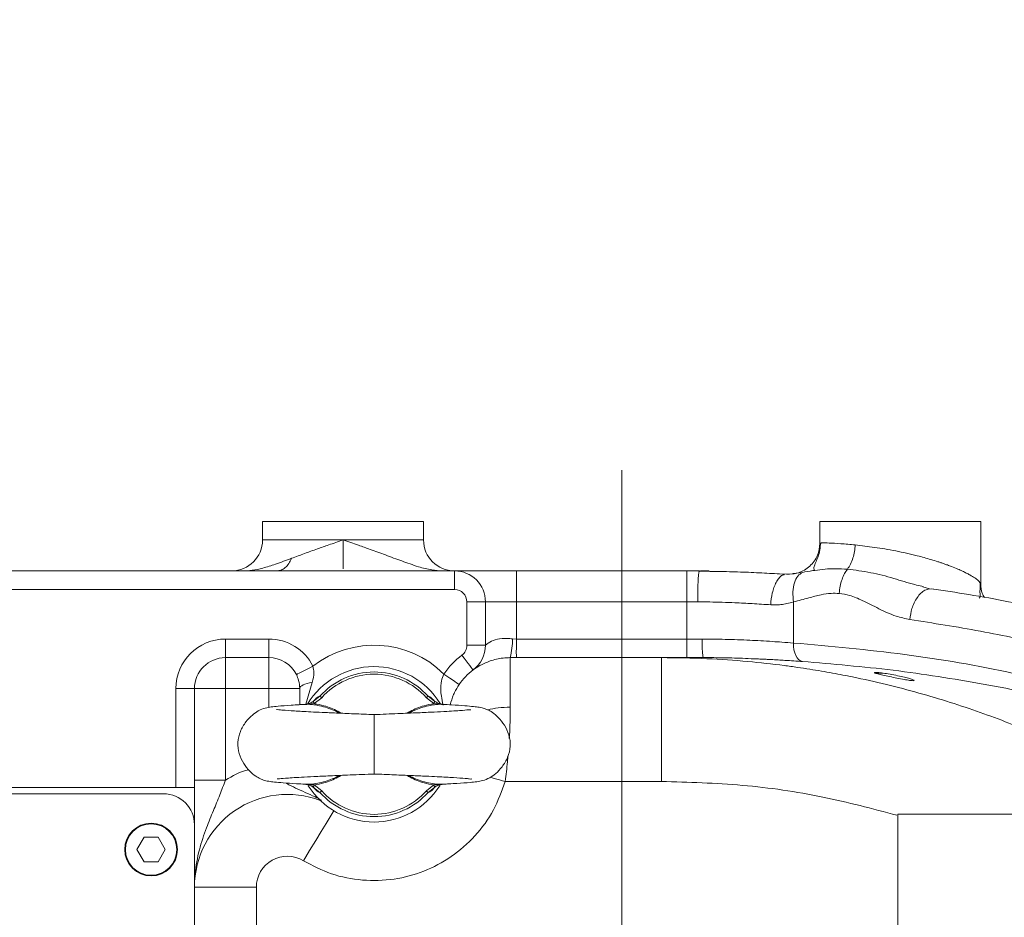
# Model space of a CAD drawing. Header units: millimetres. Extents: x 176 to 9387, y -11044 to -3322.
# Tile 17 of 256: x 3190 to 3349, y -8127 to -7982. Entities that reach past the tile are written whole.
import ezdxf

# ---------------------------------------------------------------- set-up
doc = ezdxf.new("R2010")
doc.units = ezdxf.units.MM
doc.header["$LTSCALE"] = 0.3175
doc.linetypes.add('ACAD_ISO10W100', pattern=[18, 12, -3, 0, -3])
for name, color, linetype, lineweight in [('1轮廓实线层', 7, 'Continuous', 18), ('7标注层', 4, 'Continuous', 13), ('sub', 1, 'Continuous', 18), ('中心线', 4, 'ACAD_ISO10W100', 20)]:
    doc.layers.add(name, color=color, linetype=linetype, lineweight=lineweight)
doc.styles.add('标准汉字', font='gbenor.shx', dxfattribs={"bigfont": 'gbcbig.shx'})
doc.dimstyles.new('M1：15', dxfattribs={"dimscale": 15, "dimtxt": 3.5, "dimasz": 2.5, "dimexe": 2, "dimexo": 0, "dimgap": 0.5, "dimtad": 1, "dimdec": 4, "dimdsep": 46, "dimtxsty": '标准汉字', "dimcen": 5, "dimdle": 5, "dimclrd": 1, "dimclre": 1, "dimclrt": 256, "dimadec": 4, "dimazin": 2, "dimtfac": 1, "dimtdec": 4, "dimtmove": 0, "dimatfit": 3, "dimfxl": 1, "dimtolj": 1, "dimarcsym": 0})
doc.dimstyles.new('M1：18.5', dxfattribs={"dimscale": 18.5, "dimtxt": 3.5, "dimasz": 2.5, "dimexe": 2, "dimexo": 0, "dimgap": 1.5, "dimtad": 1, "dimdec": 4, "dimdsep": 46, "dimtxsty": '标准汉字', "dimcen": 5, "dimdle": 5, "dimclrd": 1, "dimclre": 1, "dimclrt": 256, "dimadec": 4, "dimazin": 2, "dimtfac": 1, "dimtdec": 4, "dimtmove": 2, "dimatfit": 3, "dimfxl": 1, "dimfrac": 2, "dimtolj": 1, "dimarcsym": 0})

# ---------------------------------------------------------------- blocks, each defined once
blk = doc.blocks.new('*D24')
at = {"layer": '7标注层', "color": 1, "lineweight": -2, "ltscale": 20, "transparency": 16777216}
blk.add_line((2886.15, -8172.43), (2978, -8188.63), dxfattribs=at)
blk.add_arc((3286.97, -8243.11), 343.73, 6.2539, 163.7461, dxfattribs=at)
at = {"layer": '7标注层', "color": 1, "lineweight": 30, "ltscale": 20, "transparency": 16777216}
for points in [[(2963.06, -8148.32), (2950.89, -8145.48), (2948.46, -8183.42)], [(3634.9, -8205.32), (3622.41, -8206), (3630.7, -8243.11)]]:
    blk.add_solid(points, dxfattribs=at)
at = {"layer": 'Defpoints', "color": 0, "lineweight": 30, "ltscale": 20, "transparency": 16777216}
for p in [(3150.82, -7927.49), (1869.32, -7993.14), (2886.15, -8172.43), (3008.69, -8243.11), (4726.49, -8243.11)]:
    blk.add_point(p, dxfattribs=at)
at = {"layer": '7标注层', "ltscale": 20, "transparency": 16777216, "insert": (3354.34, -7871.69), "char_height": 52.5, "attachment_point": 5, "rotation": 349.7192, "style": '标准汉字'}
blk.add_mtext('\\A1;167%%D', dxfattribs=at)
blk = doc.blocks.new('*D26')
at = {"layer": '7标注层', "color": 1, "lineweight": -2, "ltscale": 20, "transparency": 16777216}
for p, q in [((3864.68, -7885.44), (3664.9, -8009.12)), ((3664.9, -8009.12), (3633.02, -8028.86)), ((3286.97, -8243.11), (3633.02, -8028.86)), ((3286.97, -8243.11), (3223.2, -8282.59))]:
    blk.add_line(p, q, dxfattribs=at)
at = {"layer": '7标注层', "color": 1, "transparency": 16777216}
blk.add_solid([(3604.42, -8053.92), (3597.84, -8043.29), (3633.02, -8028.86)], dxfattribs=at)
at = {"layer": 'Defpoints', "color": 0, "transparency": 16777216}
for p in [(3633.02, -8028.86), (3286.97, -8243.11)]:
    blk.add_point(p, dxfattribs=at)
at = {"layer": '7标注层', "transparency": 16777216, "insert": (3790.32, -7891.78), "char_height": 52.5, "attachment_point": 5, "rotation": 31.7623, "style": '标准汉字'}
blk.add_mtext('\\A1;R407', dxfattribs=at)
blk = doc.blocks.new('*D27')
at = {"layer": '7标注层', "color": 1, "lineweight": -2, "ltscale": 20, "transparency": 16777216}
for p, q in [((4542.14, -7914.73), (4634.88, -7890.47)), ((4259.82, -7988.59), (3286.97, -8243.11))]:
    blk.add_line(p, q, dxfattribs=at)
at = {"layer": '7标注层', "color": 1, "transparency": 16777216}
blk.add_solid([(4636.83, -7897.93), (4632.93, -7883.01), (4679.62, -7878.76)], dxfattribs=at)
at = {"layer": 'Defpoints', "color": 0, "transparency": 16777216}
for p in [(4679.62, -7878.76), (3286.97, -8243.11)]:
    blk.add_point(p, dxfattribs=at)
at = {"layer": '7标注层', "transparency": 16777216, "insert": (4400.98, -7951.66), "char_height": 64.75, "attachment_point": 5, "rotation": 14.6611, "style": '标准汉字'}
blk.add_mtext('\\A1;R1439.5', dxfattribs=at)

msp = doc.modelspace()

# ---------------------------------------------------------------- linework, layer by layer
at = {"layer": '1轮廓实线层', "ltscale": 20}
for p, q in [((3254.96951, -8063.10681), (3228.96951, -8063.10681)), ((3228.96951, -8063.10681), (3228.96951, -8066.10681)), ((3254.96951, -8066.10681), (3254.96951, -8063.10681)), ((3318.96951, -8063.10681), (3318.96951, -8066.6457)), ((3344.96951, -8063.10681), (3318.96951, -8063.10681)), ((3344.96951, -8063.10681), (3344.96951, -8073.24207)), ((3228.96951, -8066.10681), (3241.96955, -8066.10681)), ((3241.96955, -8066.10681), (3254.96951, -8066.10681)), ((3241.96956, -8066.10681), (3241.96956, -8070.75575)), ((3318.96951, -8066.6457), (3319.15818, -8066.61292)), ((3148.65014, -8071.10681), (3259.96951, -8071.10681)), ((3259.96951, -8071.10681), (3259.96951, -8074.10682)), ((3269.96951, -8071.10681), (3297.51055, -8071.10681)), ((3297.51055, -8071.10681), (3297.51055, -8076.10682)), ((3297.51055, -8071.10681), (3299.52358, -8071.10681)), ((3299.52358, -8071.10681), (3301.10082, -8071.12316)), ((3301.10093, -8071.1136), (3299.69847, -8071.1136)), ((3314.79985, -8071.55738), (3313.19812, -8071.63707)), ((3316.15711, -8071.3505), (3314.62156, -8071.50214)), ((3259.96951, -8074.10682), (3148.65014, -8074.10682)), ((3335.6394, -8073.63957), (3335.45318, -8073.59456)), ((3336.68461, -8073.99866), (3335.61972, -8073.67538)), ((3337.28045, -8074.03624), (3336.62747, -8073.99161)), ((3261.96951, -8083.10682), (3261.96951, -8076.10682)), ((3264.96951, -8076.10682), (3261.96951, -8076.10682)), ((3264.96951, -8076.10682), (3264.96951, -8083.10682)), ((3264.96951, -8076.10682), (3269.96951, -8076.10682)), ((3269.96951, -8082.10682), (3269.96951, -8076.10682)), ((3269.96951, -8076.10682), (3297.51055, -8076.10682)), ((3297.51055, -8076.10682), (3297.51055, -8082.10682)), ((3297.51055, -8076.10682), (3299.23624, -8076.10682)), ((3314.71784, -8082.74836), (3314.71784, -8076.12352)), ((3222.96951, -8082.10682), (3229.96951, -8082.10682)), ((3222.96951, -8085.10681), (3222.96951, -8082.10682)), ((3229.96951, -8085.10681), (3229.96951, -8082.10682)), ((3269.96951, -8082.10682), (3269.34731, -8082.07079)), ((3297.51055, -8082.10682), (3269.96951, -8082.10682)), ((3299.93998, -8082.10682), (3297.51055, -8082.10682)), ((3297.51055, -8085.10681), (3297.51055, -8082.10682)), ((3264.96951, -8083.10682), (3261.96951, -8083.10682)), ((3229.96951, -8085.10681), (3222.96951, -8085.10681)), ((3222.96951, -8086.57128), (3222.96951, -8085.10681)), ((3229.96951, -8086.57128), (3229.96951, -8085.10681)), ((3269.96951, -8085.10681), (3268.96951, -8085.10681)), ((3268.96951, -8093.10681), (3268.96951, -8085.10681)), ((3297.51055, -8085.10681), (3269.96951, -8085.10681)), ((3293.39808, -8085.10681), (3293.39808, -8105.10682)), ((3300.18292, -8085.10681), (3297.51055, -8085.10681)), ((3222.96951, -8090.10682), (3222.96951, -8086.57128)), ((3229.96951, -8090.10682), (3229.96951, -8086.57128)), ((3327.76414, -8087.57435), (3327.83131, -8087.60682)), ((3329.11318, -8087.60682), (3327.83131, -8087.60682)), ((3214.96951, -8106.10682), (3214.96951, -8090.10682)), ((3217.96951, -8090.10682), (3214.96951, -8090.10682)), ((3217.96951, -8090.10682), (3217.96951, -8106.10682)), ((3222.96951, -8090.10682), (3217.96951, -8090.10682)), ((3222.96951, -8090.10682), (3222.96951, -8104.87309)), ((3229.96951, -8090.10682), (3222.96951, -8090.10682)), ((3229.96951, -8090.10682), (3234.96951, -8090.10682)), ((3229.96951, -8093.14771), (3229.96951, -8090.10682)), ((3234.96951, -8092.70929), (3234.96951, -8090.10682)), ((3236.97792, -8089.11522), (3235.97988, -8092.60933)), ((3237.15372, -8092.20448), (3238.24388, -8091.33786)), ((3238.51559, -8091.57978), (3237.32012, -8092.53447)), ((3256.6189, -8092.53447), (3255.42343, -8091.57978)), ((3255.69514, -8091.33786), (3256.7853, -8092.20448)), ((3237.20772, -8092.12774), (3237.06879, -8092.32627)), ((3246.96951, -8094.30665), (3246.96951, -8103.90698)), ((3133.96951, -8106.10682), (3214.96951, -8106.10682)), ((3217.96951, -8106.10682), (3214.96951, -8106.10682)), ((3217.96951, -8106.10682), (3217.96951, -8112.10682)), ((3238.24388, -8106.87577), (3237.15372, -8106.00916)), ((3237.32012, -8105.67917), (3238.51559, -8106.63384)), ((3255.42343, -8106.63384), (3256.6189, -8105.67917)), ((3256.7853, -8106.00916), (3255.69514, -8106.87577)), ((3256.73014, -8106.08751), (3256.86244, -8105.89873)), ((3268.13547, -8105.107), (3293.39808, -8105.10682)), ((3112.09455, -8107.10681), (3212.96951, -8107.10681)), ((3351.99451, -8110.41186), (3331.54451, -8110.41186)), ((3331.56951, -8110.41186), (3331.56951, -8126.28682)), ((3217.96951, -8180.17829), (3217.96951, -8112.10682)), ((3209.82451, -8114.12362), (3208.67951, -8116.10681)), ((3212.11451, -8114.12362), (3209.82451, -8114.12362)), ((3213.25951, -8116.10681), (3212.11451, -8114.12362)), ((3208.67951, -8116.10681), (3209.82451, -8118.09001)), ((3212.11451, -8118.09001), (3213.25951, -8116.10681)), ((3209.82451, -8118.09001), (3212.11451, -8118.09001)), ((3227.96951, -8122.19352), (3227.96951, -8168.96129)), ((3331.56951, -8126.28682), (3331.56951, -8131.80682))]:
    msp.add_line(p, q, dxfattribs=at)
at = {"layer": '1轮廓实线层', "lineweight": 0, "ltscale": 20}
for points in [[(3269.96951, -8071.10681), (3269.96951, -8071.20289), (3269.96951, -8071.48741), (3269.96951, -8071.94947), (3269.96951, -8072.57128), (3269.96951, -8073.32896), (3269.96951, -8074.19339), (3269.96951, -8075.13136), (3269.96951, -8076.10682)], [(3314.71784, -8082.74836), (3314.72194, -8083.30526), (3314.78591, -8083.84276), (3314.90752, -8084.34207), (3315.08253, -8084.78581), (3315.30483, -8085.15849), (3315.56667, -8085.44711), (3315.85892, -8085.64161), (3316.17139, -8085.73519)], [(3262.96951, -8087.10681), (3262.93492, -8087.06069), (3262.83249, -8086.92412), (3262.66616, -8086.70233), (3262.4423, -8086.40386), (3262.16954, -8086.04019), (3261.85834, -8085.62525), (3261.52067, -8085.17503), (3261.16951, -8084.70682)], [(3234.43372, -8087.85497), (3234.48519, -8087.82901), (3234.63761, -8087.75212), (3234.88513, -8087.62726), (3235.21825, -8087.45924), (3235.62414, -8087.2545), (3236.08722, -8087.02091), (3236.58969, -8086.76745), (3237.11225, -8086.50387)], [(3260.72125, -8089.45294), (3260.67371, -8089.42035), (3260.5329, -8089.32384), (3260.30423, -8089.16709), (3259.9965, -8088.95615), (3259.62152, -8088.69912), (3259.19372, -8088.40588), (3258.72952, -8088.08768), (3258.24678, -8087.75679)], [(3234.96951, -8090.10682), (3235.00513, -8089.94541), (3235.11113, -8089.78783), (3235.28499, -8089.63782), (3235.5226, -8089.49895), (3235.8183, -8089.37452), (3236.16508, -8089.26747), (3236.55471, -8089.18035), (3236.97792, -8089.11522)], [(3238.24388, -8091.33786), (3238.25345, -8091.34639), (3238.27163, -8091.36257), (3238.29787, -8091.38593), (3238.33139, -8091.41577), (3238.37118, -8091.4512), (3238.41606, -8091.49117), (3238.46468, -8091.53445), (3238.51559, -8091.57978)], [(3255.69514, -8091.33786), (3255.68557, -8091.34639), (3255.66739, -8091.36257), (3255.64115, -8091.38593), (3255.60764, -8091.41577), (3255.56784, -8091.4512), (3255.52296, -8091.49117), (3255.47434, -8091.53445), (3255.42343, -8091.57978)], [(3238.24388, -8106.87577), (3238.25345, -8106.86726), (3238.27163, -8106.85106), (3238.29787, -8106.82771), (3238.33139, -8106.79786), (3238.37118, -8106.76243), (3238.41606, -8106.72246), (3238.46468, -8106.67917), (3238.51559, -8106.63384)], [(3255.69514, -8106.87577), (3255.68557, -8106.86726), (3255.66739, -8106.85106), (3255.64115, -8106.82771), (3255.60764, -8106.79786), (3255.56784, -8106.76243), (3255.52296, -8106.72246), (3255.47434, -8106.67917), (3255.42343, -8106.63384)], [(3235.5621, -8117.91827), (3236.57368, -8116.25013), (3237.54639, -8114.64608), (3238.44284, -8113.16778), (3239.22858, -8111.87205), (3239.87343, -8110.80866), (3240.35259, -8110.01849), (3240.4621, -8109.83789)]]:
    msp.add_lwpolyline(points, dxfattribs=at)
at = {"layer": '1轮廓实线层', "ltscale": 20}
for radius in [4.25, 4.15]:
    msp.add_circle((3210.96951, -8116.10682), radius, dxfattribs=at)
at = {"layer": '1轮廓实线层', "lineweight": 0, "ltscale": 20}
for centre, radius, start, end in [((3223.96951, -8066.10682), 5, 270, 0), ((3259.96951, -8066.10682), 5, 180.0000292, 270), ((3259.96951, -8076.10682), 5, 0, 90), ((3259.96951, -8076.10682), 2, 0, 90), ((3222.96951, -8090.10682), 8, 90, 180), ((3229.96951, -8090.10682), 8, 26.7673677, 90), ((3255.44207, -8081.88194), 13.90652, 346.5912629, 359.2219084), ((3246.96951, -8099.10682), 16, 45.1842557, 128.0303473), ((3259.96951, -8083.10682), 2, 306.8698971, 0.0000114), ((3259.96951, -8083.10682), 5, 306.8698961, 0.0000114), ((3222.96951, -8090.10682), 5, 90, 180), ((3229.96951, -8090.10682), 5, 26.7673677, 90), ((3268.96951, -8095.10682), 13, 126.8698954, 145.570818), ((3246.96951, -8099.10682), 12.55, 31.7550316, 148.8483375), ((3268.96951, -8095.10682), 10, 126.8698954, 145.570818), ((3246.96951, -8099.10682), 11.68303, 41.6805987, 138.3194013), ((3246.96951, -8099.10682), 11.31923, 41.6805986, 138.3194013), ((3239.47787, -8091.23949), 2.51653, 202.5484106, 210.9701608), ((3254.46096, -8091.23937), 2.51675, 329.029675, 337.4507222), ((3246.96951, -8099.10682), 12.55, 212.2654881, 327.7089603), ((3239.47522, -8106.97282), 2.51356, 149.0248658, 157.4565629), ((3254.46361, -8106.97294), 2.51378, 22.5443044, 30.9752983), ((3212.96951, -8112.10682), 5, 0, 90), ((3232.96951, -8122.19361), 15, 69.2433574, 180), ((3246.96951, -8099.10682), 11.68303, 221.6805987, 318.3194013), ((3246.96951, -8099.10682), 11.31923, 221.6805986, 318.3194014), ((3232.96951, -8122.19361), 5, 58.767071, 179.9989853)]:
    msp.add_arc(centre, radius, start, end, dxfattribs=at)
at = {"layer": '1轮廓实线层', "ltscale": 20}
for points, knots in [([(3233.66243, -8069.07222), (3234.35328, -8068.81502), (3235.71353, -8068.30861), (3237.71779, -8067.58703), (3239.79849, -8066.85575), (3241.19307, -8066.37467), (3241.96955, -8066.10681)], [0, 0, 0, 0, 2.288803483, 4.506604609, 6.418744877, 8.820904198, 8.820904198, 8.820904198, 8.820904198]), ([(3241.96955, -8066.10681), (3242.79849, -8066.39237), (3244.26745, -8066.8984), (3246.56501, -8067.70577), (3248.9067, -8068.55789), (3251.48112, -8069.52838), (3253.92324, -8070.38835), (3256.1348, -8070.98918), (3257.49197, -8071.07067), (3258.09398, -8071.10681)], [0, 0, 0, 0, 2.505897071, 4.440661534, 7.058455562, 9.885632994, 12.839738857, 15.128125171, 16.952430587, 16.952430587, 16.952430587, 16.952430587]), ([(3319.06247, -8066.55871), (3319.04479, -8066.95145), (3319.00798, -8067.76892), (3318.67321, -8068.87061), (3318.27487, -8069.79422), (3317.95518, -8070.499), (3318.02098, -8070.7735), (3318.05619, -8070.9204)], [0, 0, 0, 0, 0.720471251, 1.499585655, 2.375891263, 3.398578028, 4.575945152, 4.575945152, 4.575945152, 4.575945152]), ([(3318.96951, -8066.6457), (3318.89459, -8067.31091), (3318.77925, -8068.33501), (3318.08385, -8069.54846), (3317.36871, -8070.36721), (3316.49198, -8071.00206), (3315.24202, -8071.57667), (3314.23315, -8071.60842), (3313.58033, -8071.62896)], [0, 0, 0, 0, 2.00393636, 3.085057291, 4.186850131, 5.2836336, 6.350430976, 8.306341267, 8.306341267, 8.306341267, 8.306341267]), ([(3319.15818, -8066.61292), (3319.20345, -8066.59981), (3319.3404, -8066.56016), (3320.41327, -8066.58966), (3322.20739, -8066.68339), (3323.87758, -8066.84102), (3324.68343, -8066.91708)], [0, 0, 0, 0, 0.787950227, 2.383433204, 4.020401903, 5.546586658, 5.546586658, 5.546586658, 5.546586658]), ([(3323.4199, -8070.82884), (3323.5968, -8070.56457), (3323.94823, -8070.03956), (3324.33147, -8069.03997), (3324.59206, -8067.98625), (3324.65362, -8067.2659), (3324.68343, -8066.91708)], [0, 0, 0, 0, 1.092498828, 2.170400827, 3.20628845, 4.178860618, 4.178860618, 4.178860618, 4.178860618]), ([(3324.68343, -8066.91708), (3325.69923, -8067.03275), (3327.73889, -8067.26502), (3331.23753, -8067.8488), (3333.9567, -8068.45012), (3335.82639, -8068.94457), (3336.94551, -8069.26634), (3337.84346, -8069.54716), (3338.54114, -8069.77979), (3339.05061, -8069.95646), (3339.63053, -8070.16624), (3340.38942, -8070.45613), (3341.203, -8070.79105), (3341.98244, -8071.14186), (3342.62017, -8071.45238), (3343.32738, -8071.82672), (3343.99852, -8072.23207), (3344.75958, -8072.78987), (3344.88541, -8073.06093), (3344.96951, -8073.24207)], [0, 0, 0, 0, 2.621942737, 5.264671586, 7.947734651, 8.831371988, 9.742916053, 10.712634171, 11.143823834, 11.610871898, 12.11378037, 12.790354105, 13.86004372, 14.703552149, 15.519772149, 16.321004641, 17.751190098, 19.034720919, 21.620332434, 21.620332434, 21.620332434, 21.620332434]), ([(3233.66243, -8069.07222), (3232.79327, -8069.39635), (3231.24816, -8069.97257), (3229.1483, -8070.63594), (3227.40869, -8071.03123), (3226.33108, -8071.08331), (3225.84487, -8071.10681)], [0, 0, 0, 0, 2.783043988, 4.947459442, 6.693226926, 8.128440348, 8.128440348, 8.128440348, 8.128440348]), ([(3231.26922, -8071.10681), (3231.49795, -8071.08119), (3231.96181, -8071.02924), (3232.62103, -8070.60605), (3233.21455, -8069.96424), (3233.51452, -8069.36682), (3233.66244, -8069.07223)], [0, 0, 0, 0, 0.826575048, 1.676293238, 2.526022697, 3.352596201, 3.352596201, 3.352596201, 3.352596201]), ([(3259.96951, -8071.10681), (3260.00195, -8071.10681), (3260.06878, -8071.10681), (3260.62515, -8071.10681), (3261.5477, -8071.10681), (3262.84842, -8071.10681), (3264.44721, -8071.10681), (3266.2395, -8071.10681), (3268.10322, -8071.10681), (3269.35959, -8071.10681), (3269.96951, -8071.10681)], [0, 0, 0, 0, 1.165157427, 2.400112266, 3.686406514, 4.999998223, 6.313591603, 7.599885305, 8.834839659, 9.999999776, 9.999999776, 9.999999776, 9.999999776]), ([(3299.23624, -8076.10682), (3299.24052, -8075.45073), (3299.2491, -8074.13855), (3299.31581, -8072.49937), (3299.39766, -8071.44771), (3299.45802, -8071.30759), (3299.48094, -8071.25438)], [0, 0, 0, 0, 1.349341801, 2.698668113, 4.048007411, 4.874196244, 4.874196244, 4.874196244, 4.874196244]), ([(3313.29101, -8071.64313), (3312.20621, -8071.57653), (3310.03222, -8071.44304), (3306.57887, -8071.28955), (3303.02534, -8071.18255), (3300.60546, -8071.17035), (3299.39374, -8071.16424)], [0, 0, 0, 0, 3.457839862, 6.929662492, 10.413926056, 13.908480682, 13.908480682, 13.908480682, 13.908480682]), ([(3318.15967, -8071.01725), (3318.05323, -8071.02977), (3317.32559, -8071.11537), (3316.69524, -8071.2422), (3316.15711, -8071.35049)], [0, 0, 0, 0, 0.297213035, 2.031738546, 2.031738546, 2.031738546, 2.031738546]), ([(3323.4199, -8070.82884), (3322.78078, -8070.79237), (3321.50807, -8070.71973), (3319.74236, -8070.79686), (3318.69624, -8070.94253), (3318.15967, -8071.01725)], [0, 0, 0, 0, 1.739656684, 3.46427227, 5.280293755, 5.280293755, 5.280293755, 5.280293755]), ([(3323.4199, -8070.82883), (3323.25808, -8071.05808), (3322.9223, -8071.5338), (3322.52046, -8072.46877), (3322.21022, -8073.55625), (3322.13093, -8074.34273), (3322.09082, -8074.74059)], [0, 0, 0, 0, 0.963365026, 1.999012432, 3.087462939, 4.201776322, 4.201776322, 4.201776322, 4.201776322]), ([(3335.45318, -8073.59456), (3335.06356, -8073.50338), (3333.52628, -8073.14364), (3330.76881, -8072.24154), (3327.04654, -8071.27696), (3324.65629, -8070.9816), (3323.4199, -8070.82883)], [0, 0, 0, 0, 1.149939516, 4.537283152, 8.323098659, 12.379674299, 12.379674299, 12.379674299, 12.379674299]), ([(3311.02583, -8076.58179), (3311.0907, -8075.93348), (3311.19068, -8074.93426), (3311.55093, -8073.74144), (3311.90285, -8072.92425), (3312.32033, -8072.29027), (3312.76345, -8071.80514), (3313.07042, -8071.75508), (3313.21787, -8071.73103)], [0, 0, 0, 0, 1.536020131, 2.367411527, 3.21784737, 4.068283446, 4.899665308, 5.668096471, 5.668096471, 5.668096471, 5.668096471]), ([(3314.71783, -8076.12352), (3314.66148, -8075.57125), (3314.54698, -8074.4492), (3314.81859, -8072.97352), (3315.36229, -8071.85642), (3315.89948, -8071.51449), (3316.15711, -8071.3505)], [0, 0, 0, 0, 1.355428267, 2.753821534, 4.11431783, 5.368043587, 5.368043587, 5.368043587, 5.368043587]), ([(3336.62747, -8073.99161), (3336.39681, -8074.04833), (3335.93446, -8074.16202), (3335.26595, -8074.67316), (3334.6722, -8075.38453), (3334.19389, -8076.24476), (3333.73353, -8077.41247), (3333.58774, -8078.34892), (3333.49532, -8078.94256)], [0, 0, 0, 0, 0.996260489, 1.997028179, 2.974616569, 3.904953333, 4.770639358, 6.269742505, 6.269742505, 6.269742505, 6.269742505]), ([(3367.84207, -8080.27493), (3366.71757, -8079.98018), (3364.16296, -8079.31059), (3359.93538, -8078.2886), (3354.92956, -8077.16474), (3349.2165, -8076.00915), (3343.16751, -8074.91093), (3339.01316, -8074.29412), (3337.00716, -8073.99628)], [0, 0, 0, 0, 3.474677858, 7.893664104, 13.018463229, 18.848898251, 25.384805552, 31.487692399, 31.487692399, 31.487692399, 31.487692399]), ([(3344.71381, -8075.51331), (3344.75676, -8075.48259), (3344.88377, -8075.39176), (3344.80374, -8074.74569), (3344.83777, -8073.68782), (3344.86048, -8072.98181)], [0, 0, 0, 0, 0.381351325, 1.127507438, 2.624752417, 2.624752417, 2.624752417, 2.624752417]), ([(3344.96951, -8073.24207), (3344.99562, -8073.7517), (3345.03512, -8074.5228), (3345.41424, -8075.18624), (3345.54279, -8075.4112)], [0, 0, 0, 0, 1.523839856, 2.305629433, 2.305629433, 2.305629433, 2.305629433]), ([(3299.23624, -8076.10682), (3299.88756, -8076.1098), (3301.21654, -8076.11588), (3303.23096, -8076.16276), (3305.52058, -8076.24526), (3308.16537, -8076.38146), (3310.03246, -8076.51222), (3311.02584, -8076.58179)], [0, 0, 0, 0, 1.87961628, 3.83527026, 5.867328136, 8.644537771, 11.802162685, 11.802162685, 11.802162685, 11.802162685]), ([(3314.71784, -8076.12352), (3315.53933, -8075.90318), (3317.02088, -8075.5058), (3319.02697, -8074.95195), (3320.67335, -8074.68153), (3321.65261, -8074.72233), (3322.09081, -8074.74059)], [0, 0, 0, 0, 2.545623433, 4.590983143, 6.227395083, 7.552718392, 7.552718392, 7.552718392, 7.552718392]), ([(3322.09081, -8074.74059), (3322.65465, -8074.82877), (3323.93396, -8075.02885), (3326.0636, -8075.95272), (3328.50897, -8077.2362), (3331.0399, -8078.42643), (3332.75597, -8078.78715), (3333.49532, -8078.94256)], [0, 0, 0, 0, 1.744145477, 3.957344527, 6.909401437, 9.951687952, 12.25458639, 12.25458639, 12.25458639, 12.25458639]), ([(3311.02584, -8076.58179), (3311.29319, -8076.59315), (3311.8492, -8076.61675), (3312.72276, -8076.54967), (3313.69513, -8076.39196), (3314.3596, -8076.21755), (3314.71784, -8076.12352)], [0, 0, 0, 0, 0.777360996, 1.616681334, 2.596474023, 3.742665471, 3.742665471, 3.742665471, 3.742665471]), ([(3333.49532, -8078.94256), (3337.29783, -8079.54443), (3344.86263, -8080.74181), (3355.12661, -8082.88775), (3361.55185, -8084.58945), (3364.26951, -8085.30921)], [0, 0, 0, 0, 11.586268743, 23.049972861, 31.452861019, 31.452861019, 31.452861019, 31.452861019]), ([(3269.34731, -8082.07079), (3269.04491, -8082.04387), (3268.45972, -8081.99178), (3267.33887, -8082.02201), (3266.08864, -8082.31576), (3265.31816, -8082.80898), (3265.0086, -8083.07247), (3264.98208, -8083.09577), (3264.96951, -8083.10682)], [0, 0, 0, 0, 0.587818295, 1.137522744, 2.311068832, 3.596419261, 4.161063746, 4.670012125, 4.670012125, 4.670012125, 4.670012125]), ([(3269.96951, -8082.10682), (3269.96415, -8082.48422), (3269.95591, -8083.06479), (3269.95074, -8083.7634), (3269.94926, -8084.24413), (3269.95075, -8084.63138), (3269.9559, -8085.00542), (3269.96415, -8085.06687), (3269.96951, -8085.10681)], [0, 0, 0, 0, 0.718612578, 1.105477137, 1.500551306, 1.895627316, 2.282479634, 3.001056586, 3.001056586, 3.001056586, 3.001056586]), ([(3300.18292, -8085.10681), (3300.15109, -8085.06171), (3300.08742, -8084.97153), (3300.00711, -8084.27778), (3299.95093, -8083.28615), (3299.94363, -8082.49993), (3299.93998, -8082.10682)], [0, 0, 0, 0, 0.759144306, 1.51828678, 2.277434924, 3.036579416, 3.036579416, 3.036579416, 3.036579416]), ([(3314.71784, -8082.74836), (3314.09419, -8082.70176), (3312.98617, -8082.61898), (3311.20684, -8082.49819), (3309.47978, -8082.39301), (3306.96362, -8082.26165), (3303.81248, -8082.13812), (3301.19194, -8082.11694), (3299.93998, -8082.10682)], [0, 0, 0, 0, 2.097373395, 3.726345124, 5.674242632, 7.439628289, 11.281484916, 14.795958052, 14.795958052, 14.795958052, 14.795958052]), ([(3364.26951, -8091.0762), (3359.61128, -8089.87491), (3349.15603, -8087.17865), (3332.60715, -8084.35955), (3320.70815, -8083.28787), (3314.71784, -8082.74836)], [0, 0, 0, 0, 14.362539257, 32.236276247, 50.356947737, 50.356947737, 50.356947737, 50.356947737]), ([(3262.96951, -8087.10681), (3263.06096, -8087.03299), (3263.23121, -8086.89558), (3264.42987, -8086.15226), (3265.6877, -8085.64267), (3266.69258, -8085.35108), (3267.80012, -8085.14742), (3268.57567, -8085.12048), (3268.96951, -8085.10681)], [0, 0, 0, 0, 1.984031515, 3.693461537, 4.409546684, 5.108210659, 5.76685324, 6.446415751, 6.446415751, 6.446415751, 6.446415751]), ([(3293.39808, -8085.10681), (3295.84324, -8085.14034), (3300.49794, -8085.20418), (3307.11204, -8085.68039), (3311.97787, -8086.21393), (3315.30625, -8086.66988), (3317.30755, -8086.97133), (3319.19715, -8087.28076), (3320.97541, -8087.59403), (3322.64275, -8087.90734), (3325.55055, -8088.48599), (3329.66326, -8089.40497), (3334.92867, -8090.78162), (3339.98131, -8092.29092), (3344.81907, -8093.91641), (3349.4462, -8095.63285), (3355.8373, -8098.2709), (3360.81073, -8100.44395), (3364.1475, -8102.31152), (3364.26951, -8102.3798)], [0, 0, 0, 0, 7.337822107, 13.968559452, 19.892225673, 22.026009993, 24.050638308, 25.966109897, 27.772415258, 29.469556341, 31.057527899, 36.670140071, 42.11339059, 47.387278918, 52.491769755, 57.426824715, 62.192382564, 73.246135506, 73.665645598, 73.665645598, 73.665645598, 73.665645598]), ([(3316.17131, -8085.73602), (3315.70297, -8085.70417), (3314.77384, -8085.64098), (3313.44766, -8085.55688), (3312.21326, -8085.48321), (3311.19847, -8085.4266), (3310.304, -8085.38007), (3309.6257, -8085.34681), (3309.16179, -8085.32524), (3308.92627, -8085.31455), (3308.85204, -8085.31123), (3308.81933, -8085.30978), (3308.80494, -8085.30913), (3308.7986, -8085.30885), (3308.79581, -8085.30873), (3308.79459, -8085.30866), (3308.79404, -8085.30866), (3308.79379, -8085.30863), (3308.16262, -8085.32034), (3306.99067, -8085.21577), (3305.19501, -8085.17978), (3303.48776, -8085.13516), (3301.82674, -8085.11179), (3300.73071, -8085.10847), (3300.18292, -8085.10681)], [0, 0, 0, 0, 1.58674305, 3.147883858, 4.305353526, 5.496367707, 6.295504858, 7.042680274, 7.54941003, 7.684549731, 7.744058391, 7.770246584, 7.781771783, 7.786844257, 7.789076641, 7.790058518, 7.790491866, 7.790683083, 7.790828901, 9.607593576, 11.327184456, 12.943970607, 14.476044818, 16.006838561, 16.006838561, 16.006838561, 16.006838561]), ([(3237.11225, -8086.50387), (3237.18466, -8086.83555), (3237.37833, -8087.72268), (3237.13209, -8088.57904), (3236.97792, -8089.11522)], [0, 0, 0, 0, 1.008171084, 2.696480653, 2.696480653, 2.696480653, 2.696480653]), ([(3316.17139, -8085.73519), (3321.05189, -8086.14649), (3330.81255, -8086.96906), (3345.36497, -8089.30274), (3356.53352, -8091.5196), (3362.78491, -8093.2847), (3364.26951, -8093.70388)], [0, 0, 0, 0, 14.755071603, 29.509127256, 44.261673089, 48.856296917, 48.856296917, 48.856296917, 48.856296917]), ([(3234.96951, -8090.10682), (3234.94467, -8089.67092), (3234.90283, -8088.93693), (3234.56921, -8088.16747), (3234.43372, -8087.85497)], [0, 0, 0, 0, 1.396253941, 2.351066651, 2.351066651, 2.351066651, 2.351066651]), ([(3258.13048, -8092.77855), (3258.02233, -8092.29042), (3257.7639, -8091.12404), (3257.67974, -8089.52763), (3257.98243, -8088.30449), (3258.20333, -8087.8468), (3258.24678, -8087.75679)], [0, 0, 0, 0, 1.549013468, 3.701321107, 4.874285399, 5.161460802, 5.161460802, 5.161460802, 5.161460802]), ([(3329.17058, -8087.60682), (3328.85059, -8087.56948), (3328.21053, -8087.4948), (3327.74803, -8087.47965), (3327.7692, -8087.52526), (3327.77679, -8087.54164)], [0, 0, 0, 0, 0.584872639, 1.169877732, 1.497648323, 1.497648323, 1.497648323, 1.497648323]), ([(3327.83131, -8087.60682), (3328.0343, -8087.66288), (3328.43387, -8087.77324), (3329.40341, -8087.99693), (3330.52465, -8088.23976), (3331.73309, -8088.4849), (3332.83502, -8088.68815), (3333.69733, -8088.82118), (3333.96955, -8088.83209), (3334.10014, -8088.83733)], [0, 0, 0, 0, 0.914763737, 1.800640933, 2.732333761, 3.695709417, 4.654004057, 5.560597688, 6.396578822, 6.396578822, 6.396578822, 6.396578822]), ([(3334.15963, -8088.81098), (3334.18181, -8088.8054), (3334.25431, -8088.78717), (3334.023, -8088.67787), (3333.4913, -8088.50045), (3332.63026, -8088.27171), (3331.53408, -8088.02469), (3330.30159, -8087.78488), (3329.54695, -8087.66607), (3329.17058, -8087.60682)], [0, 0, 0, 0, 0.324058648, 1.059166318, 1.83461193, 2.667569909, 3.547874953, 4.440740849, 5.32910304, 5.32910304, 5.32910304, 5.32910304]), ([(3260.72125, -8089.45294), (3260.45233, -8089.88393), (3260.11623, -8090.42257), (3259.59665, -8091.54824), (3259.42932, -8092.18836), (3259.28797, -8092.72914)], [0, 0, 0, 0, 1.380918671, 1.725826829, 3.603281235, 3.603281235, 3.603281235, 3.603281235]), ([(3237.07529, -8092.27763), (3237.20009, -8092.12887), (3237.62738, -8091.61956), (3238.0212, -8091.39533), (3238.19114, -8091.35147), (3238.24388, -8091.33786)], [0, 0, 0, 0, 0.341601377, 1.169561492, 1.542145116, 1.542145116, 1.542145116, 1.542145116]), ([(3255.69514, -8091.33786), (3255.7157, -8091.34132), (3255.84547, -8091.36315), (3256.16719, -8091.51366), (3256.63985, -8092.02188), (3256.81892, -8092.21441)], [0, 0, 0, 0, 0.153317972, 0.967827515, 1.464598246, 1.464598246, 1.464598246, 1.464598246]), ([(3235.72682, -8092.6687), (3235.43903, -8092.68389), (3234.67177, -8092.7244), (3233.15311, -8092.81557), (3231.57363, -8092.93279), (3230.44716, -8093.0492), (3229.45604, -8093.20673), (3228.3976, -8093.59051), (3227.2826, -8094.35333), (3226.21071, -8095.48276), (3225.31969, -8096.99982), (3224.85659, -8098.79319), (3225.10122, -8100.62824), (3225.85321, -8102.20458), (3226.81126, -8103.41145), (3227.76748, -8104.22775), (3228.59907, -8104.69887), (3229.17942, -8104.91138), (3229.53822, -8105.00215), (3230.09308, -8105.1114), (3230.92844, -8105.21658), (3232.33378, -8105.34012), (3234.00911, -8105.45215), (3235.36843, -8105.52393), (3235.8368, -8105.54867)], [0, 0, 0, 0, 0.783660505, 2.089216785, 4.690980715, 6.406676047, 7.907119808, 9.252603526, 10.271670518, 11.408756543, 12.68490861, 13.954265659, 15.230066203, 16.467858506, 17.611201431, 18.565593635, 19.287197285, 19.864667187, 20.523570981, 21.417228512, 22.979758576, 24.962925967, 27.353817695, 28.610698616, 28.610698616, 28.610698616, 28.610698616]), ([(3246.96951, -8094.30665), (3245.86573, -8094.26353), (3243.79211, -8094.18251), (3240.97534, -8094.06507), (3238.66292, -8093.96171), (3236.81668, -8093.87219), (3235.33004, -8093.79302), (3233.70274, -8093.69864), (3232.4059, -8093.60152), (3231.58338, -8093.53805), (3231.18111, -8093.46817), (3231.25347, -8093.50531), (3231.26334, -8093.51038)], [0, 0, 0, 0, 2.38689634, 4.484160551, 6.32477802, 7.926006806, 9.298075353, 10.589585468, 13.185277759, 14.490524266, 15.713697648, 15.907125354, 15.907125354, 15.907125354, 15.907125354]), ([(3235.60024, -8092.67952), (3235.60323, -8092.67931), (3235.65496, -8092.67563), (3236.00451, -8092.64304), (3236.52653, -8092.52357), (3236.98818, -8092.2887), (3237.15372, -8092.20448)], [0, 0, 0, 0, 0.00949751, 0.164307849, 1.11414496, 1.645135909, 1.645135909, 1.645135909, 1.645135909]), ([(3237.32012, -8092.53447), (3237.14486, -8092.55208), (3236.6308, -8092.60374), (3236.06954, -8092.64018), (3235.67577, -8092.67301), (3235.61632, -8092.67815), (3235.60386, -8092.67921), (3235.60024, -8092.67952)], [0, 0, 0, 0, 0.527331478, 1.546800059, 1.688575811, 1.715254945, 1.726176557, 1.726176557, 1.726176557, 1.726176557]), ([(3241.37788, -8094.08048), (3241.27947, -8094.02533), (3240.47531, -8093.57471), (3238.78915, -8092.96649), (3236.904, -8092.59972), (3235.82189, -8092.66595), (3235.60024, -8092.67952)], [0, 0, 0, 0, 0.340900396, 2.785604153, 5.3843872, 6.053821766, 6.053821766, 6.053821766, 6.053821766]), ([(3237.17974, -8092.18379), (3237.16503, -8092.19469), (3237.12436, -8092.22484), (3236.96581, -8092.3041), (3236.86462, -8092.35469)], [0, 0, 0, 0, 0.1299810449, 0.3593312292, 0.3593312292, 0.3593312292, 0.3593312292]), ([(3237.32012, -8092.53447), (3237.84165, -8092.63624), (3239.15593, -8092.89271), (3240.61284, -8093.47036), (3241.48985, -8093.98607), (3241.67123, -8094.09273)], [0, 0, 0, 0, 1.59977781, 4.031472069, 4.665507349, 4.665507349, 4.665507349, 4.665507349]), ([(3262.62726, -8093.52951), (3262.59336, -8093.52383), (3262.50278, -8093.50866), (3261.53268, -8093.60862), (3260.18271, -8093.70038), (3258.66766, -8093.79168), (3256.62927, -8093.89798), (3253.99252, -8094.02086), (3250.71269, -8094.16016), (3248.26809, -8094.25583), (3246.96951, -8094.30665)], [0, 0, 0, 0, 1.348654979, 3.603818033, 4.975283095, 6.59391969, 8.460195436, 10.578607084, 12.971035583, 15.681932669, 15.681932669, 15.681932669, 15.681932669]), ([(3252.26973, -8094.09206), (3252.44384, -8093.98988), (3253.3206, -8093.47537), (3254.77527, -8092.8937), (3256.09731, -8092.6361), (3256.6189, -8092.53447)], [0, 0, 0, 0, 0.60837538, 3.063551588, 4.663411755, 4.663411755, 4.663411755, 4.663411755]), ([(3258.33878, -8092.67952), (3258.11713, -8092.66595), (3257.03502, -8092.59972), (3255.16471, -8092.96366), (3253.47996, -8093.56858), (3252.67747, -8094.01797), (3252.56784, -8094.07936)], [0, 0, 0, 0, 0.669393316, 3.268014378, 5.667383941, 6.047051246, 6.047051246, 6.047051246, 6.047051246]), ([(3258.33878, -8092.67952), (3258.33516, -8092.67921), (3258.3227, -8092.67815), (3258.26325, -8092.67301), (3257.86948, -8092.64018), (3257.30822, -8092.60374), (3256.79416, -8092.55208), (3256.6189, -8092.53447)], [0, 0, 0, 0, 0.010921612, 0.037600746, 0.179376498, 1.198845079, 1.726178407, 1.726178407, 1.726178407, 1.726178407]), ([(3257.02096, -8092.32463), (3256.93397, -8092.27833), (3256.75426, -8092.18268), (3256.71204, -8092.14722), (3256.69026, -8092.12892)], [0, 0, 0, 0, 0.1867049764, 0.3857056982, 0.3857056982, 0.3857056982, 0.3857056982]), ([(3256.7853, -8092.20448), (3256.95084, -8092.2887), (3257.41249, -8092.52357), (3257.9345, -8092.64304), (3258.28406, -8092.67563), (3258.33579, -8092.67931), (3258.33878, -8092.67952)], [0, 0, 0, 0, 0.530990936, 1.480826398, 1.635638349, 1.645134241, 1.645134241, 1.645134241, 1.645134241]), ([(3258.2122, -8105.54493), (3258.5, -8105.52973), (3259.26725, -8105.48922), (3260.78592, -8105.39806), (3262.36539, -8105.28083), (3263.49187, -8105.16446), (3264.48297, -8105.00688), (3265.54143, -8104.62314), (3266.65641, -8103.86029), (3267.72832, -8102.73088), (3268.61932, -8101.2138), (3269.08244, -8099.42044), (3268.8378, -8097.58539), (3268.0858, -8096.00906), (3267.12777, -8094.80217), (3266.17154, -8093.98588), (3265.33995, -8093.51476), (3264.7596, -8093.30225), (3264.4008, -8093.21148), (3263.84594, -8093.10223), (3263.01058, -8092.99705), (3261.60524, -8092.87351), (3259.92991, -8092.76148), (3258.57059, -8092.68969), (3258.10222, -8092.66496)], [0, 0, 0, 0, 0.783659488, 2.089215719, 4.690980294, 6.406675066, 7.907119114, 9.252600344, 10.271672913, 11.408751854, 12.684911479, 13.954268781, 15.230069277, 16.467852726, 17.611201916, 18.565595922, 19.287198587, 19.864668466, 20.523572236, 21.417229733, 22.979759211, 24.962927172, 27.353817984, 28.610698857, 28.610698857, 28.610698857, 28.610698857]), ([(3265.32524, -8093.5303), (3265.88435, -8093.41143), (3267.06283, -8093.16086), (3268.31264, -8093.12543), (3268.96951, -8093.10681)], [0, 0, 0, 0, 1.747721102, 3.683873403, 3.683873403, 3.683873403, 3.683873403]), ([(3268.81448, -8098.18201), (3268.85599, -8097.42242), (3268.95454, -8095.61892), (3268.96402, -8094.02779), (3268.96951, -8093.10681)], [0, 0, 0, 0, 2.139188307, 5.079070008, 5.079070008, 5.079070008, 5.079070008]), ([(3268.13547, -8105.107), (3268.27979, -8104.04234), (3268.47225, -8102.62256), (3268.58087, -8101.24849), (3268.60804, -8100.90481)], [0, 0, 0, 0, 3.172199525, 4.230267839, 4.230267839, 4.230267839, 4.230267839]), ([(3226.72477, -8103.21516), (3226.65175, -8103.23199), (3225.31638, -8103.53976), (3224.10996, -8104.22517), (3222.96951, -8104.87309)], [0, 0, 0, 0, 0.226626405, 4.144499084, 4.144499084, 4.144499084, 4.144499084]), ([(3231.31177, -8104.68412), (3231.34566, -8104.6898), (3231.43624, -8104.70499), (3232.40635, -8104.60501), (3233.75631, -8104.51324), (3235.27136, -8104.42195), (3237.30976, -8104.31565), (3239.9465, -8104.19276), (3243.22633, -8104.0535), (3245.67093, -8103.95781), (3246.96951, -8103.90698)], [0, 0, 0, 0, 1.348655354, 3.603819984, 4.975284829, 6.593921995, 8.460199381, 10.578609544, 12.971038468, 15.681939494, 15.681939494, 15.681939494, 15.681939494]), ([(3235.60024, -8105.53411), (3235.82189, -8105.54768), (3236.904, -8105.61391), (3238.7743, -8105.24995), (3240.45907, -8104.64508), (3241.26155, -8104.19566), (3241.37118, -8104.13426)], [0, 0, 0, 0, 0.66939352, 3.268017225, 5.667378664, 6.04705656, 6.04705656, 6.04705656, 6.04705656]), ([(3241.67013, -8104.12152), (3241.48911, -8104.22797), (3240.61247, -8104.74346), (3239.15592, -8105.3209), (3237.84165, -8105.57739), (3237.32012, -8105.67917)], [0, 0, 0, 0, 0.632758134, 3.064454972, 4.664237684, 4.664237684, 4.664237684, 4.664237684]), ([(3246.96951, -8103.90698), (3248.07329, -8103.9501), (3250.14691, -8104.03111), (3252.96368, -8104.14859), (3255.2761, -8104.25191), (3257.12234, -8104.34143), (3258.60898, -8104.4206), (3260.23628, -8104.51499), (3261.53312, -8104.61211), (3262.35564, -8104.67558), (3262.75791, -8104.74546), (3262.68556, -8104.70832), (3262.67568, -8104.70325)], [0, 0, 0, 0, 2.386893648, 4.484160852, 6.324775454, 7.92600534, 9.298073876, 10.589583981, 13.185276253, 14.490522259, 15.713695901, 15.907123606, 15.907123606, 15.907123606, 15.907123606]), ([(3256.6189, -8105.67917), (3256.09737, -8105.57739), (3254.7831, -8105.32091), (3253.32618, -8104.74327), (3252.44917, -8104.22755), (3252.26779, -8104.1209)], [0, 0, 0, 0, 1.599780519, 4.031470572, 4.665505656, 4.665505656, 4.665505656, 4.665505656]), ([(3252.56114, -8104.13315), (3252.65955, -8104.18829), (3253.46371, -8104.63892), (3255.14987, -8105.24714), (3257.03502, -8105.61391), (3258.11713, -8105.54768), (3258.33878, -8105.53411)], [0, 0, 0, 0, 0.340903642, 2.785607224, 5.384388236, 6.053822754, 6.053822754, 6.053822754, 6.053822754]), ([(3268.13547, -8105.107), (3267.54449, -8104.93946), (3266.73483, -8104.70992), (3265.96702, -8104.49225), (3265.75965, -8104.43346)], [0, 0, 0, 0, 1.802478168, 2.469450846, 2.469450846, 2.469450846, 2.469450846]), ([(3222.96951, -8104.87309), (3222.31432, -8104.8731), (3221.00395, -8104.8731), (3219.35123, -8104.87307), (3218.19498, -8104.87308), (3218.04467, -8104.87308), (3217.96951, -8104.87308)], [0, 0, 0, 0, 1.249996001, 2.499995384, 3.749990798, 4.999995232, 4.999995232, 4.999995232, 4.999995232]), ([(3222.96951, -8104.87309), (3222.67368, -8105.68221), (3222.05772, -8107.36688), (3220.98091, -8109.90666), (3220.02979, -8112.23071), (3219.27767, -8114.35008), (3218.7344, -8116.18265), (3218.3251, -8118.07935), (3218.08365, -8119.59255), (3218.05048, -8120.4677), (3218.04193, -8120.69317)], [0, 0, 0, 0, 2.488271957, 5.180885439, 8.183393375, 10.065040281, 12.006810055, 13.993539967, 15.972594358, 16.659388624, 16.659388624, 16.659388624, 16.659388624]), ([(3238.50326, -8108.13539), (3238.1565, -8107.95873), (3237.27756, -8107.51095), (3235.85935, -8106.88679), (3234.33565, -8106.17527), (3233.30141, -8105.71899), (3232.83712, -8105.38692), (3232.80621, -8105.3648)], [0, 0, 0, 0, 1.163124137, 2.948291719, 4.64763119, 6.23287057, 6.345965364, 6.345965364, 6.345965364, 6.345965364]), ([(3235.5621, -8117.91827), (3237.04153, -8118.6872), (3240.04039, -8120.24586), (3245.08769, -8121.21421), (3250.1929, -8121.06926), (3255.09074, -8119.75547), (3259.57128, -8117.38069), (3263.40739, -8114.00897), (3266.44268, -8109.86169), (3267.57625, -8106.67774), (3268.13547, -8105.107)], [0, 0, 0, 0, 5.0232603, 10.182328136, 15.341394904, 20.364654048, 25.387910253, 30.546981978, 35.70605389, 40.729300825, 40.729300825, 40.729300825, 40.729300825]), ([(3235.60024, -8105.53411), (3235.60386, -8105.53442), (3235.61632, -8105.5355), (3235.67578, -8105.54056), (3236.06953, -8105.57362), (3236.63081, -8105.60985), (3237.14486, -8105.66155), (3237.32012, -8105.67917)], [0, 0, 0, 0, 0.010922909, 0.037600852, 0.179376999, 1.198848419, 1.726182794, 1.726182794, 1.726182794, 1.726182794]), ([(3237.15372, -8106.00916), (3236.98818, -8105.92493), (3236.52654, -8105.69004), (3236.00451, -8105.57065), (3235.65496, -8105.53799), (3235.60323, -8105.53432), (3235.60024, -8105.53411)], [0, 0, 0, 0, 0.53099685, 1.48083036, 1.635641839, 1.645139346, 1.645139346, 1.645139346, 1.645139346]), ([(3236.91807, -8105.889), (3237.00505, -8105.9353), (3237.18476, -8106.03094), (3237.22698, -8106.06641), (3237.24876, -8106.08471)], [0, 0, 0, 0, 0.1867045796, 0.3857053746, 0.3857053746, 0.3857053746, 0.3857053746]), ([(3238.24388, -8106.87577), (3238.22334, -8106.87234), (3238.09366, -8106.85073), (3237.75892, -8106.69016), (3237.26778, -8106.16089), (3237.07099, -8105.94882)], [0, 0, 0, 0, 0.155601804, 0.982246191, 1.534901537, 1.534901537, 1.534901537, 1.534901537]), ([(3256.8124, -8105.99493), (3256.70553, -8106.12186), (3256.29706, -8106.60705), (3255.91814, -8106.81747), (3255.74796, -8106.86196), (3255.69514, -8106.87577)], [0, 0, 0, 0, 0.287503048, 1.098937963, 1.464085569, 1.464085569, 1.464085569, 1.464085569]), ([(3256.6189, -8105.67917), (3256.79416, -8105.66155), (3257.30821, -8105.60985), (3257.86949, -8105.57362), (3258.26324, -8105.54056), (3258.3227, -8105.5355), (3258.33516, -8105.53442), (3258.33878, -8105.53411)], [0, 0, 0, 0, 0.527336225, 1.546807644, 1.688583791, 1.715261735, 1.726184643, 1.726184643, 1.726184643, 1.726184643]), ([(3256.75928, -8106.02984), (3256.77399, -8106.01893), (3256.81466, -8105.98878), (3256.97321, -8105.90953), (3257.0744, -8105.85894)], [0, 0, 0, 0, 0.1299799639, 0.3593281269, 0.3593281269, 0.3593281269, 0.3593281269]), ([(3258.33878, -8105.53411), (3258.33579, -8105.53432), (3258.28406, -8105.538), (3257.93451, -8105.57065), (3257.41248, -8105.69004), (3256.95084, -8105.92493), (3256.7853, -8106.00916)], [0, 0, 0, 0, 0.009495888, 0.164308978, 1.114140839, 1.645137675, 1.645137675, 1.645137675, 1.645137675]), ([(3293.39808, -8105.10682), (3297.7637, -8105.23368), (3306.49854, -8105.4875), (3319.25108, -8107.33416), (3327.45014, -8109.51297), (3331.4247, -8110.56917)], [0, 0, 0, 0, 13.114174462, 26.239192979, 38.587664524, 38.587664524, 38.587664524, 38.587664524]), ([(3217.96951, -8122.19361), (3218.00673, -8122.1936), (3218.08115, -8122.19358), (3218.6758, -8122.19355), (3219.59997, -8122.19351), (3220.8532, -8122.19351), (3222.3779, -8122.19348), (3224.11803, -8122.19349), (3226.00602, -8122.1935), (3227.31502, -8122.19351), (3227.96951, -8122.19352)], [0, 0, 0, 0, 1.250000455, 2.499995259, 3.749999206, 4.999995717, 6.249998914, 7.499998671, 8.750000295, 9.99999792, 9.99999792, 9.99999792, 9.99999792])]:
    msp.add_open_spline(points, degree=3, knots=knots, dxfattribs=at)
at = {"layer": 'sub', "color": 4, "ltscale": 20}
msp.add_arc((3286.96951, -8243.10682), 407, 190, 170, dxfattribs=at)
at = {"layer": '中心线', "ltscale": 20}
msp.add_line((3286.96951, -8054.84804), (3286.96951, -8431.36559), dxfattribs=at)

# ---------------------------------------------------------------- dimensions: what is measured, and where the dimension line sits
at = {"layer": '7标注层', "ltscale": 20}
for mpoint, dimstyle, override, picture, middle in [((3633.01705, -8028.86373), 'M1：15', {"dimpost": 'R<>', "dimsah": 1, "dimtzin": 8}, '*D26', (3808.08176, -7920.4786)), ((4679.62089, -7878.76324), 'M1：18.5', {"dimdec": 1, "dimpost": 'R<>', "dimsah": 1, "dimtzin": 8}, '*D27', (4400.9784, -7951.66131))]:
    dim = msp.add_radius_dim(center=(3286.96951, -8243.10682), mpoint=mpoint, dimstyle=dimstyle, override=override, dxfattribs=at)
    dim.commit()
    dim.dimension.update_dxf_attribs({"geometry": picture, "text_midpoint": middle, "dimtype": 164})
dim = msp.add_angular_dim_2l(base=(3150.82434, -7927.48683), line1=((4726.49169, -8243.10682), (3008.69393, -8243.10682)), line2=((2886.15275, -8172.43201), (1869.3169, -7993.13641)), text='167%%D', dimstyle='M1：15', override={"dimtad": 1, "dimtih": 0, "dimtoh": 0, "dimsah": 1, "dimtzin": 8}, dxfattribs=at)
dim.commit()
dim.dimension.update_dxf_attribs({"geometry": '*D24', "text_midpoint": (3348.31628, -7904.89378), "dimtype": 162})

doc.saveas('drawing.dxf')
